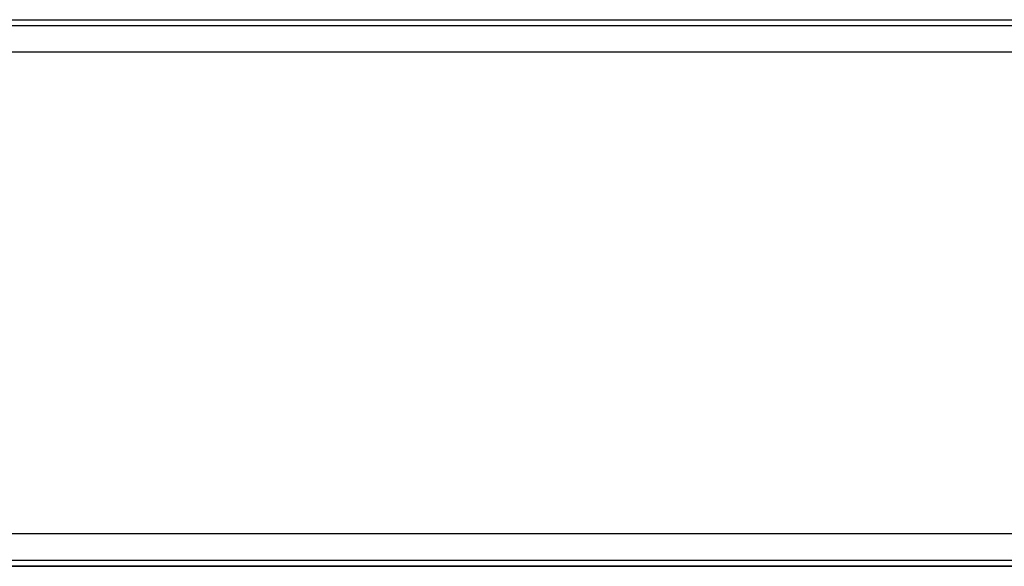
# Model space of a CAD drawing. Header units: millimetres. Extents: x 0 to 420, y 0 to 297.
# Tile 3 of 18: x 130 to 191, y 95 to 129. Entities that reach past the tile are written whole.
import ezdxf

# ---------------------------------------------------------------- set-up
doc = ezdxf.new("R2010")
doc.units = ezdxf.units.MM

msp = doc.modelspace()

# ---------------------------------------------------------------- linework, layer by layer
at = {"color": 7, "linetype": 'Continuous', "lineweight": 25}
for p, q in [((203.5698, 128.621), (60.4048, 128.621)), ((78.5786, 128.9919), (195.0392, 128.9919)), ((206.166, 126.9891), (57.8085, 126.9891)), ((206.166, 97.3176), (57.8085, 97.3176)), ((60.4048, 95.6856), (203.5698, 95.6856)), ((192.443, 95.3147), (78.5786, 95.3147))]:
    msp.add_line(p, q, dxfattribs=at)
at = {"color": 7, "linetype": 'Continuous'}
for p, q in [((61.5175, 128.9919), (202.4571, 128.9919)), ((61.5175, 95.3147), (202.4571, 95.3147))]:
    msp.add_line(p, q, dxfattribs=at)

doc.saveas('drawing.dxf')
